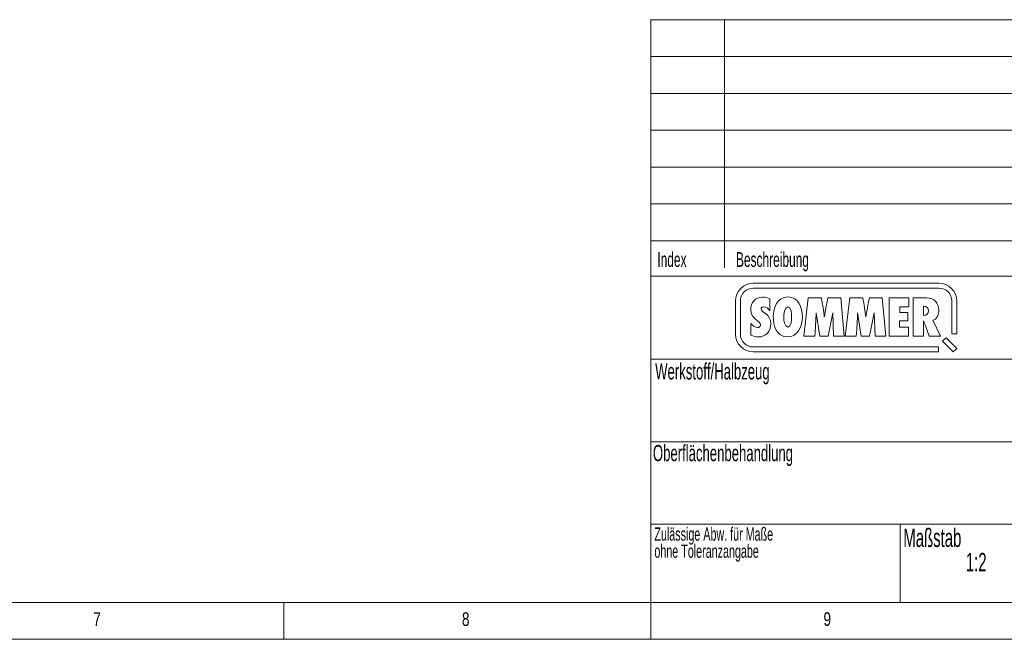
# Model space of a CAD drawing. Header units: millimetres. Extents: x 10 to 1195, y 10 to 830.
# Tile 11 of 21: x 622 to 889, y 10 to 178. Entities that reach past the tile are written whole.
import ezdxf

# ---------------------------------------------------------------- set-up
doc = ezdxf.new("R2010")
doc.units = ezdxf.units.MM
doc.header["$LTSCALE"] = 2
doc.styles.add('SLDTEXTSTYLE0', font='TXT', dxfattribs={"width": 0.75})
doc.styles.add('SLDTEXTSTYLE1', font='TXT', dxfattribs={"width": 0.605})

# ---------------------------------------------------------------- blocks, each defined once
blk = doc.blocks.new('Logo_SOMMER_2016_8')
at = {"lineweight": 18}
for p, q in [((184, 60), (16, 60)), ((16, 55.63), (184, 55.63)), ((31.04, 35.18), (31.04, 45.81)), ((65.73, 46.87), (61.61, 12.09)), ((77.58, 46.87), (65.73, 46.87)), ((95.13, 46.87), (83.48, 46.87)), ((98.33, 12.09), (95.13, 46.87)), ((103.26, 46.87), (99.15, 12.09)), ((115.17, 46.87), (103.26, 46.87)), ((132.66, 46.87), (121.02, 46.87)), ((135.87, 12.09), (132.66, 46.87)), ((138.97, 46.87), (138.97, 12.09)), ((156.67, 46.87), (138.97, 46.87)), ((156.67, 38.74), (156.67, 46.87)), ((160.64, 46.87), (160.64, 12.14)), ((172.74, 46.87), (160.64, 46.87)), ((0, 44), (0, 14)), ((4.38, 14), (4.38, 44)), ((148.43, 33.7), (148.43, 38.74)), ((148.43, 38.74), (156.67, 38.74)), ((169.79, 30.8), (169.79, 39.35)), ((195.63, 44), (195.63, 14.37)), ((200, 14.37), (200, 44)), ((72.85, 33.4), (76.06, 12.09)), ((83.63, 12.09), (87.85, 33.19)), ((87.85, 33.19), (88.57, 12.09)), ((110.39, 33.4), (113.59, 12.09)), ((121.17, 12.09), (125.39, 33.19)), ((125.39, 33.19), (126.1, 12.09)), ((155.7, 33.7), (148.43, 33.7)), ((155.7, 25.92), (155.7, 33.7)), ((169.89, 30.8), (169.79, 30.8)), ((13.8, 23.63), (13.85, 23.63)), ((13.85, 23.63), (13.85, 12.95)), ((148.38, 20.28), (148.38, 25.92)), ((148.38, 25.92), (155.7, 25.92)), ((156.52, 20.28), (148.38, 20.28)), ((156.52, 12.09), (156.52, 20.28)), ((169.84, 12.14), (169.84, 25.92)), ((185.35, 12.09), (178.33, 26.68)), ((61.61, 12.09), (71.68, 12.09)), ((76.06, 12.09), (83.63, 12.09)), ((88.57, 12.09), (98.33, 12.09)), ((99.15, 12.09), (109.17, 12.09)), ((113.59, 12.09), (121.17, 12.09)), ((126.1, 12.09), (135.87, 12.09)), ((138.97, 12.09), (156.52, 12.09)), ((160.64, 12.14), (169.84, 12.14)), ((175.18, 12.09), (185.35, 12.09)), ((190.33, 10.76), (187.24, 7.67)), ((200, 1.1), (190.33, 10.76)), ((195.63, 14.37), (200, 14.37)), ((183.62, 2.38), (16, 2.38)), ((183.62, -2), (183.62, 2.38)), ((187.24, 7.67), (196.91, -2)), ((196.91, -2), (200, 1.1)), ((16, -2), (183.62, -2))]:
    blk.add_line(p, q, dxfattribs=at)
for points in [[(16, 60), (7.16, 60), (0, 52.84), (0, 44)], [(4.38, 44), (4.38, 50.41), (9.59, 55.63), (16, 55.63)], [(200, 44), (200, 52.84), (192.84, 60), (184, 60)], [(184, 55.63), (190.41, 55.63), (195.63, 50.41), (195.63, 44)], [(24.48, 47.43), (17.62, 47.43), (13.75, 42.7), (13.75, 36.09)], [(31.04, 45.81), (29.26, 46.92), (26.57, 47.43), (24.48, 47.43)], [(47.27, 47.64), (37.66, 47.64), (34.1, 37.87), (34.1, 29.74)], [(60.39, 29.58), (60.39, 37.92), (57.19, 47.64), (47.27, 47.64)], [(79.21, 37.67), (78.75, 40.72), (78.04, 43.77), (77.58, 46.87)], [(83.48, 46.87), (82.21, 41.08), (81.19, 35.23), (80.23, 29.38)], [(116.74, 37.62), (116.29, 40.72), (115.57, 43.77), (115.17, 46.87)], [(121.02, 46.87), (119.74, 41.08), (118.73, 35.23), (117.76, 29.38)], [(183.78, 35.53), (183.78, 42.35), (179.66, 46.87), (172.74, 46.87)], [(13.75, 36.09), (13.75, 27.6), (22.6, 26.02), (22.6, 22.21)], [(23.01, 36.86), (23.01, 38.03), (24.38, 38.84), (25.4, 38.84)], [(31.86, 23.23), (31.86, 32.69), (23.01, 33.35), (23.01, 36.86)], [(25.4, 38.84), (27.84, 38.84), (29.62, 36.91), (31.04, 35.18)], [(43.66, 28.97), (43.66, 31.21), (44.06, 38.74), (47.27, 38.74)], [(47.27, 38.74), (50.37, 38.74), (50.73, 31.97), (50.73, 29.74)], [(80.23, 29.38), (79.87, 32.18), (79.67, 34.92), (79.21, 37.67)], [(117.76, 29.38), (117.4, 32.18), (117.2, 34.92), (116.74, 37.62)], [(169.79, 39.35), (169.94, 39.35), (170.1, 39.35), (170.25, 39.35)], [(170.25, 39.35), (172.48, 39.4), (174.37, 37.42), (174.37, 35.23)], [(34.1, 29.74), (34.1, 21.55), (36.99, 11.53), (46.91, 11.53)], [(47.12, 20.43), (44.22, 20.43), (43.66, 26.89), (43.66, 28.97)], [(46.91, 11.53), (56.42, 11.53), (60.39, 21.45), (60.39, 29.58)], [(50.73, 29.74), (50.73, 27.35), (50.52, 20.43), (47.12, 20.43)], [(71.68, 12.09), (72.14, 19.16), (72.7, 26.33), (72.85, 33.4)], [(109.17, 12.09), (109.67, 19.16), (110.23, 26.33), (110.39, 33.4)], [(174.37, 35.23), (174.37, 32.53), (172.54, 30.8), (169.89, 30.8)], [(178.33, 26.68), (182.15, 26.68), (183.78, 32.48), (183.78, 35.53)], [(19.91, 19.87), (17.77, 19.87), (15.02, 21.9), (13.8, 23.63)], [(22.6, 22.21), (22.6, 20.78), (21.18, 19.87), (19.91, 19.87)], [(20.52, 11.48), (27.48, 11.48), (31.86, 16.36), (31.86, 23.23)], [(169.84, 25.92), (172.13, 21.5), (173.45, 16.72), (175.18, 12.09)], [(0, 14), (0, 5.17), (7.16, -2), (16, -2)], [(16, 2.38), (9.59, 2.38), (4.38, 7.59), (4.38, 14)], [(13.85, 12.95), (16.14, 12.19), (18.08, 11.48), (20.52, 11.48)]]:
    blk.add_open_spline(points, degree=3, dxfattribs=at)
blk = doc.blocks.new('Block10')
at = {"color": 7, "linetype": 'Continuous', "lineweight": 18}
for p, q in [((445.6, 178.1), (445.6, 20)), ((820, 178.1), (445.6, 178.1)), ((465.6, 110.77), (465.6, 178.1)), ((720, 178.1), (720, 110.77)), ((756, 178.1), (756, 110.77)), ((820, 178.1), (820, 20)), ((820, 168.1), (445.6, 168.1)), ((820, 158.1), (445.6, 158.1)), ((820, 148.1), (445.6, 148.1)), ((820, 138.1), (445.6, 138.1)), ((445.6, 128.1), (820, 128.1)), ((820, 118.1), (445.6, 118.1)), ((445.6, 108.5), (604.8, 108.5)), ((554.8, 20), (554.8, 108.5)), ((604.8, 108.5), (604.8, 63.6)), ((820, 108.5), (724, 108.5)), ((724, 108.5), (724, 96.5)), ((820, 96.5), (554.8, 96.5)), ((576.8, 63.6), (576.8, 96.5)), ((643.2, 96.5), (643.2, 20)), ((643.2, 89.1), (554.8, 89.1)), ((554.8, 86), (445.6, 86)), ((643.2, 80.6), (554.8, 80.6)), ((643.2, 72.1), (554.8, 72.1)), ((554.8, 63.6), (445.6, 63.6)), ((643.2, 63.6), (554.8, 63.6)), ((554.8, 54), (820, 54)), ((772, 54), (772, 28.5)), ((796, 28.5), (796, 54.35)), ((554.8, 41.2), (445.6, 41.2)), ((513.2, 20), (513.2, 41.2)), ((772, 41.25), (643.2, 41.25)), ((820, 37), (796, 37)), ((643.2, 28.5), (820, 28.5)), ((445.6, 20), (820, 20))]:
    blk.add_line(p, q, dxfattribs=at)
blk = doc.blocks.new('SW_NOTE_1')
at = {"color": 0, "linetype": 'Continuous', "lineweight": 0, "char_height": 3.6, "attachment_point": 1, "style": 'SLDTEXTSTYLE1'}
for s, insert in [('Zulässige Abw. für Maße', (0, 4.64)), ('ohne Toleranzangabe', (0, 0))]:
    blk.add_mtext(s, dxfattribs=dict(at, insert=insert))

msp = doc.modelspace()

# ---------------------------------------------------------------- linework, layer by layer
at = {"color": 7, "linetype": 'Continuous', "lineweight": 18}
for p, q in [((20, 20), (1168.007, 20)), ((694, 10), (694, 20)), ((793.607, 20.193), (793.607, 10)), ((10, 10), (1178, 10))]:
    msp.add_line(p, q, dxfattribs=at)

# ---------------------------------------------------------------- block references
at = {"color": 7, "linetype": 'Continuous'}
msp.add_blockref('Block10', (348.007, 0), dxfattribs=at)
at = {"color": 7, "linetype": 'Continuous', "xscale": 0.3, "yscale": 0.3, "zscale": 0.3}
msp.add_blockref('Logo_SOMMER_2016_8', (816.565, 88.592), dxfattribs=at)
at = {"color": 7, "linetype": 'Continuous', "lineweight": 0}
msp.add_blockref('SW_NOTE_1', (794.545, 35.721), dxfattribs=at)

# ---------------------------------------------------------------- texts
at = {"color": 7, "linetype": 'Continuous', "lineweight": 0, "attachment_point": 1}
for s, insert, char_height, style in [('Index', (795.358, 115.031), 4, 'SLDTEXTSTYLE1'), ('Beschreibung', (816.684, 115.031), 4, 'SLDTEXTSTYLE1'), ('Werkstoff/Halbzeug', (794.759, 84.899), 4.4, 'SLDTEXTSTYLE1'), ('Oberflächenbehandlung', (794.151, 62.724), 4.4, 'SLDTEXTSTYLE1'), ('Maßstab', (862.08, 40.048), 5, 'SLDTEXTSTYLE1'), ('1:2', (879.032, 33.458), 5, 'SLDTEXTSTYLE1'), ('7', (642.333, 17.336), 3.704, 'SLDTEXTSTYLE0'), ('8', (742.333, 17.336), 3.704, 'SLDTEXTSTYLE0'), ('9', (840.418, 17.343), 3.704, 'SLDTEXTSTYLE0')]:
    msp.add_mtext(s, dxfattribs=dict(at, insert=insert, char_height=char_height, style=style))

doc.saveas('drawing.dxf')
